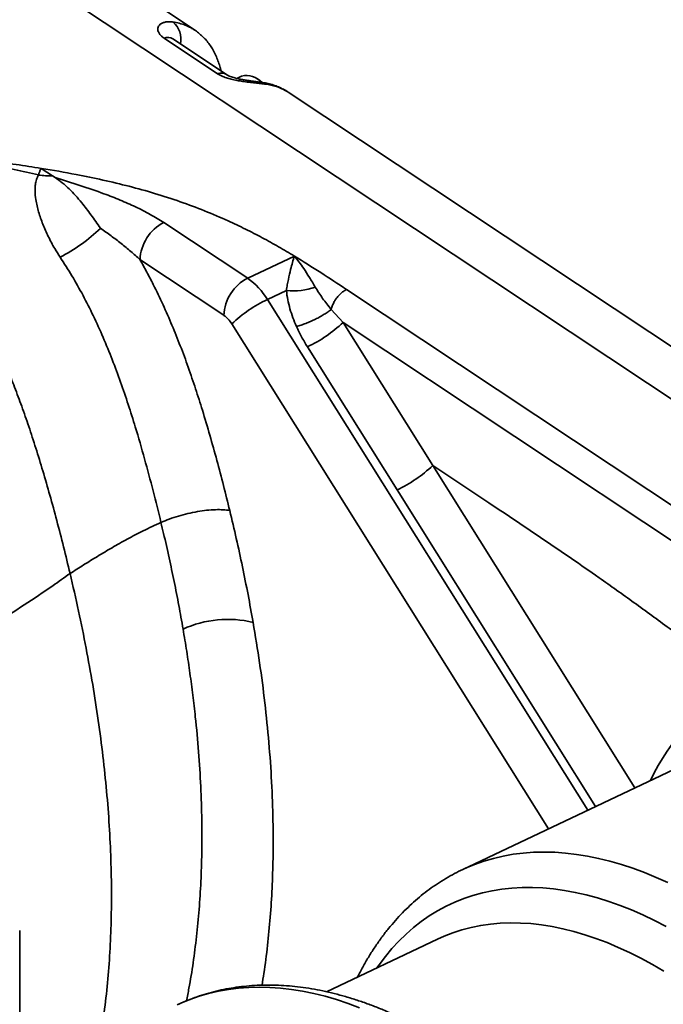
# Model space of a CAD drawing. Header units: millimetres. Extents: x 6316 to 18291, y -19059 to -9021.
# Tile 129 of 146: x 18152 to 18161, y -18619 to -18606. Entities that reach past the tile are written whole.
import ezdxf

# ---------------------------------------------------------------- set-up
doc = ezdxf.new("R2010")
doc.units = ezdxf.units.MM
doc.header["$LTSCALE"] = 10
doc.layers.add('1轮廓实线层', color=7, linetype='Continuous', lineweight=18)

msp = doc.modelspace()

# ---------------------------------------------------------------- linework, layer by layer
at = {"layer": '1轮廓实线层', "color": 7, "linetype": 'Continuous', "lineweight": 35}
for p, q in [((18122.741, -18585.738), (18167.995, -18615.769)), ((18135.691, -18594.332), (18167.995, -18615.769)), ((18154.428, -18606.433), (18153.685, -18605.94)), ((18154.552, -18606.445), (18153.809, -18605.952)), ((18154.759, -18606.468), (18154.694, -18606.499)), ((18155.001, -18606.521), (18154.961, -18606.497)), ((18164.131, -18612.48), (18155.406, -18606.689)), ((18152.143, -18607.848), (18151.986, -18607.744)), ((18152.178, -18607.872), (18152.143, -18607.848)), ((18153.682, -18608.494), (18154.844, -18609.265)), ((18154.844, -18609.265), (18155.49, -18608.958)), ((18154.514, -18609.779), (18153.352, -18609.008)), ((18155.38, -18609.435), (18155.117, -18609.56)), ((18156.213, -18609.422), (18163.341, -18614.152)), ((18155.117, -18609.56), (18159.552, -18616.632)), ((18156.001, -18609.697), (18156.164, -18609.878)), ((18159.008, -18616.89), (18154.623, -18609.897)), ((18163.121, -18614.495), (18156.164, -18609.878)), ((18156.164, -18609.878), (18157.406, -18611.858)), ((18156.912, -18612.196), (18155.671, -18610.216)), ((18158.184, -18612.375), (18157.406, -18611.858)), ((18157.406, -18611.858), (18160.205, -18616.322)), ((18159.662, -18616.58), (18156.912, -18612.196)), ((18161.016, -18615.938), (18157.814, -18617.456)), ((18151.69, -18620.121), (18151.687, -18618.298)), ((18157.471, -18618.416), (18155.934, -18619.144))]:
    msp.add_line(p, q, dxfattribs=at)
at = {"layer": '1轮廓实线层', "color": 7, "linetype": 'Continuous', "lineweight": 35, "flags": 128}
for points in [[(18154.106, -18605.827), (18148.406, -18602.044), (18145.38, -18600.036)], [(18155.001, -18606.521), (18155.028, -18606.54), (18155.045, -18606.552)], [(18155.04, -18606.554), (18155.075, -18606.563), (18155.109, -18606.58)], [(18157.814, -18617.456), (18157.861, -18617.434), (18157.987, -18617.382), (18158.116, -18617.337), (18158.248, -18617.298), (18158.383, -18617.267), (18158.52, -18617.242), (18158.66, -18617.225), (18158.803, -18617.214), (18158.948, -18617.211), (18159.095, -18617.214), (18159.245, -18617.225), (18159.396, -18617.243), (18159.549, -18617.267), (18159.704, -18617.299), (18159.861, -18617.338), (18160.019, -18617.383), (18160.178, -18617.436), (18160.338, -18617.495), (18160.5, -18617.561), (18160.662, -18617.634)], [(18160.639, -18618.24), (18160.478, -18618.157), (18160.318, -18618.081), (18160.159, -18618.012), (18160.001, -18617.95), (18159.844, -18617.894), (18159.688, -18617.846), (18159.533, -18617.804), (18159.38, -18617.769), (18159.229, -18617.742), (18159.079, -18617.721), (18158.932, -18617.708), (18158.786, -18617.701), (18158.643, -18617.702), (18158.502, -18617.71), (18158.363, -18617.724), (18158.228, -18617.746), (18158.094, -18617.775), (18157.964, -18617.811), (18157.837, -18617.854), (18157.712, -18617.904), (18157.591, -18617.961), (18157.474, -18618.025), (18157.359, -18618.095), (18157.248, -18618.172), (18157.141, -18618.256), (18157.038, -18618.346), (18156.938, -18618.443), (18156.842, -18618.547), (18156.75, -18618.656), (18156.663, -18618.772), (18156.634, -18618.813)], [(18160.606, -18618.859), (18160.448, -18618.767), (18160.29, -18618.681), (18160.133, -18618.602), (18159.976, -18618.53), (18159.82, -18618.465), (18159.665, -18618.406), (18159.512, -18618.355), (18159.36, -18618.31), (18159.209, -18618.273), (18159.059, -18618.242), (18158.912, -18618.218), (18158.766, -18618.202), (18158.623, -18618.193), (18158.481, -18618.191), (18158.342, -18618.196), (18158.205, -18618.208), (18158.071, -18618.227), (18157.94, -18618.253), (18157.811, -18618.287), (18157.686, -18618.327), (18157.563, -18618.375), (18157.471, -18618.416)], [(18156.394, -18619.366), (18156.233, -18619.306), (18156.074, -18619.254), (18155.916, -18619.208), (18155.759, -18619.17), (18155.605, -18619.138), (18155.451, -18619.113), (18155.3, -18619.096), (18155.151, -18619.085), (18155.003, -18619.081), (18154.858, -18619.085), (18154.716, -18619.095), (18154.576, -18619.113), (18154.438, -18619.137), (18154.303, -18619.169), (18154.171, -18619.207), (18154.042, -18619.253), (18153.916, -18619.305), (18153.869, -18619.327)]]:
    msp.add_lwpolyline(points, dxfattribs=at)
at = {"layer": '1轮廓实线层', "color": 7, "linetype": 'Continuous', "lineweight": 35}
for centre, radius, start, end in [((18153.615, -18605.951), 0.304, 346.9888, 50.1427), ((18153.734, -18606.076), 0.145, 58.8595, 109.8643), ((18154.477, -18606.569), 0.145, 58.8228, 109.8662), ((18154.832, -18606.721), 0.263, 38.9232, 106.0775), ((18152.122, -18606.589), 1.26, 262.0584, 270.945), ((18151.039, -18606.703), 2.574, 297.9926, 313.3569), ((18153.962, -18609.036), 0.61, 117.3076, 177.3945), ((18155.123, -18609.807), 0.61, 117.3076, 177.3945), ((18154.279, -18610.061), 0.976, 30.8985, 54.6765), ((18155.472, -18608.472), 0.968, 264.5767, 288.5912), ((18155.869, -18611.19), 1.795, 114.7627, 133.9288), ((18154.288, -18610.098), 0.39, 30.8985, 54.6765), ((18154.884, -18608.534), 1.856, 295.0804, 313.6111), ((18156.126, -18610.515), 1.856, 295.0804, 313.6111), ((18154.569, -18615.495), 1.506, 76.5592, 114.3275), ((18163.309, -18617.594), 3.198, 121.2633, 154.5572)]:
    msp.add_arc(centre, radius, start, end, dxfattribs=at)
for points, knots in [([(18153.685, -18605.94), (18153.672, -18605.931), (18153.647, -18605.913), (18153.627, -18605.89), (18153.61, -18605.865), (18153.599, -18605.838), (18153.597, -18605.803), (18153.608, -18605.773), (18153.632, -18605.747), (18153.667, -18605.728), (18153.709, -18605.716), (18153.757, -18605.713), (18153.792, -18605.716), (18153.81, -18605.718)], [0, 0, 0, 0, 0.079366, 0.15875, 0.183798, 0.280025, 0.376347, 0.478668, 0.581082, 0.68827, 0.79552, 0.897745, 1, 1, 1, 1]), ([(18153.81, -18605.718), (18153.839, -18605.723), (18153.898, -18605.733), (18153.981, -18605.761), (18154.051, -18605.792), (18154.09, -18605.818), (18154.105, -18605.828)], [0, 0, 0, 0, 0.271809, 0.545387, 0.824575, 1, 1, 1, 1]), ([(18154.474, -18606.394), (18154.469, -18606.373), (18154.457, -18606.326), (18154.434, -18606.254), (18154.403, -18606.179), (18154.368, -18606.109), (18154.328, -18606.044), (18154.283, -18605.985), (18154.233, -18605.93), (18154.179, -18605.88), (18154.136, -18605.846), (18154.11, -18605.83), (18154.106, -18605.827)], [0, 0, 0, 0, 0.094861, 0.211232, 0.322093, 0.441051, 0.544, 0.653948, 0.759823, 0.86691, 0.974799, 1, 1, 1, 1]), ([(18153.81, -18605.952), (18153.808, -18605.951), (18153.803, -18605.948), (18153.8, -18605.946), (18153.801, -18605.946), (18153.801, -18605.946)], [0, 0, 0, 0, 0.357372, 0.894091, 1, 1, 1, 1]), ([(18155.109, -18606.58), (18155.087, -18606.578), (18155.043, -18606.572), (18154.966, -18606.563), (18154.882, -18606.554), (18154.797, -18606.544), (18154.713, -18606.531), (18154.636, -18606.515), (18154.564, -18606.496), (18154.506, -18606.475), (18154.461, -18606.454), (18154.439, -18606.44), (18154.428, -18606.433)], [0, 0, 0, 0, 0.121075, 0.244481, 0.362433, 0.48352, 0.584757, 0.689047, 0.780784, 0.875867, 0.937349, 1, 1, 1, 1]), ([(18155.04, -18606.554), (18155.038, -18606.554), (18155.023, -18606.552), (18154.99, -18606.547), (18154.944, -18606.542), (18154.896, -18606.535), (18154.847, -18606.528), (18154.798, -18606.52), (18154.751, -18606.512), (18154.708, -18606.503), (18154.668, -18606.493), (18154.633, -18606.482), (18154.603, -18606.471), (18154.58, -18606.461), (18154.563, -18606.452), (18154.554, -18606.447), (18154.552, -18606.445), (18154.552, -18606.445)], [0, 0, 0, 0, 0.01636, 0.116333, 0.21882, 0.310266, 0.404153, 0.491295, 0.570537, 0.644733, 0.715242, 0.781097, 0.841366, 0.896884, 0.948977, 0.996873, 1, 1, 1, 1]), ([(18155.406, -18606.69), (18155.405, -18606.689), (18155.383, -18606.673), (18155.338, -18606.649), (18155.272, -18606.616), (18155.201, -18606.589), (18155.126, -18606.569), (18155.073, -18606.558), (18155.043, -18606.555), (18155.04, -18606.554)], [0, 0, 0, 0, 0.0134488, 0.200177, 0.3908416, 0.5837023, 0.7789119, 0.9758063, 1, 1, 1, 1]), ([(18155.405, -18606.69), (18155.383, -18606.676), (18155.336, -18606.647), (18155.262, -18606.616), (18155.185, -18606.593), (18155.135, -18606.585), (18155.109, -18606.58)], [0, 0, 0, 0, 0.249261, 0.531051, 0.764965, 1, 1, 1, 1]), ([(18152.384, -18613.353), (18152.354, -18613.23), (18152.295, -18612.986), (18152.202, -18612.624), (18152.106, -18612.274), (18152.01, -18611.94), (18151.912, -18611.623), (18151.815, -18611.324), (18151.717, -18611.043), (18151.618, -18610.778), (18151.519, -18610.528), (18151.418, -18610.289), (18151.314, -18610.058), (18151.205, -18609.834), (18151.091, -18609.616), (18150.968, -18609.402), (18150.836, -18609.192), (18150.693, -18608.984), (18150.538, -18608.779), (18150.366, -18608.57), (18150.174, -18608.359), (18149.962, -18608.145), (18149.766, -18607.967), (18149.589, -18607.818), (18149.434, -18607.695), (18149.265, -18607.57), (18149.144, -18607.488), (18149.082, -18607.445)], [0, 0, 0, 0, 0.051082, 0.101314, 0.149677, 0.195569, 0.238776, 0.279416, 0.317841, 0.354111, 0.388677, 0.422248, 0.455517, 0.489066, 0.522931, 0.557622, 0.593613, 0.631268, 0.67065, 0.711434, 0.758923, 0.808552, 0.86071, 0.892919, 0.926533, 0.961989, 1, 1, 1, 1]), ([(18149.369, -18607.459), (18149.401, -18607.461), (18149.54, -18607.469), (18149.872, -18607.492), (18150.324, -18607.532), (18150.824, -18607.585), (18151.249, -18607.637), (18151.636, -18607.689), (18151.869, -18607.726), (18151.986, -18607.744)], [0, 0, 0, 0, 0.0368253, 0.1565732, 0.3755882, 0.5518149, 0.7280397, 0.8640224, 1, 1, 1, 1]), ([(18151.948, -18607.836), (18151.835, -18607.81), (18151.61, -18607.758), (18151.231, -18607.684), (18150.814, -18607.615), (18150.415, -18607.56), (18150.071, -18607.52), (18149.774, -18607.49), (18149.54, -18607.471), (18149.401, -18607.462), (18149.369, -18607.46)], [0, 0, 0, 0, 0.135266, 0.270538, 0.447001, 0.623468, 0.733238, 0.843005, 0.96307, 1, 1, 1, 1]), ([(18151.948, -18607.836), (18151.949, -18607.829), (18151.954, -18607.808), (18151.967, -18607.775), (18151.979, -18607.754), (18151.986, -18607.744), (18151.986, -18607.744)], [0, 0, 0, 0, 0.191594, 0.584411, 0.992447, 1, 1, 1, 1]), ([(18151.986, -18607.744), (18152.147, -18607.771), (18152.434, -18607.82), (18152.84, -18607.904), (18153.203, -18607.991), (18153.561, -18608.09), (18153.911, -18608.204), (18154.25, -18608.33), (18154.55, -18608.459), (18154.814, -18608.584), (18155.047, -18608.704), (18155.273, -18608.829), (18155.418, -18608.915), (18155.49, -18608.958)], [0, 0, 0, 0, 0.120862, 0.215401, 0.30999, 0.404492, 0.50195, 0.599513, 0.696987, 0.772534, 0.848086, 0.924041, 1, 1, 1, 1]), ([(18152.247, -18608.976), (18152.221, -18608.935), (18152.16, -18608.84), (18152.08, -18608.687), (18152.004, -18608.518), (18151.946, -18608.348), (18151.91, -18608.192), (18151.897, -18608.07), (18151.901, -18607.983), (18151.913, -18607.917), (18151.931, -18607.867), (18151.945, -18607.842), (18151.948, -18607.836)], [0, 0, 0, 0, 0.108216, 0.256947, 0.406427, 0.555895, 0.704609, 0.815346, 0.87251, 0.929585, 0.986076, 1, 1, 1, 1]), ([(18152.178, -18607.872), (18152.292, -18607.907), (18152.522, -18607.978), (18152.821, -18608.082), (18153.078, -18608.182), (18153.292, -18608.276), (18153.498, -18608.379), (18153.621, -18608.456), (18153.682, -18608.494)], [0, 0, 0, 0, 0.2088514, 0.4181086, 0.5623159, 0.7064898, 0.8532785, 1, 1, 1, 1]), ([(18152.806, -18608.574), (18152.805, -18608.573), (18152.783, -18608.541), (18152.74, -18608.479), (18152.675, -18608.389), (18152.611, -18608.303), (18152.539, -18608.212), (18152.46, -18608.119), (18152.371, -18608.027), (18152.278, -18607.943), (18152.211, -18607.895), (18152.178, -18607.872)], [0, 0, 0, 0, 0.0033809, 0.1092938, 0.2152219, 0.3231881, 0.4311618, 0.5717757, 0.7124011, 0.8562042, 1, 1, 1, 1]), ([(18153.352, -18609.008), (18153.311, -18608.97), (18153.227, -18608.893), (18153.092, -18608.783), (18152.952, -18608.677), (18152.855, -18608.608), (18152.806, -18608.574)], [0, 0, 0, 0, 0.2490837, 0.4982121, 0.7490972, 1, 1, 1, 1]), ([(18153.643, -18612.647), (18153.643, -18612.647), (18153.608, -18612.501), (18153.535, -18612.208), (18153.417, -18611.767), (18153.302, -18611.369), (18153.19, -18611.014), (18153.085, -18610.703), (18152.97, -18610.392), (18152.844, -18610.084), (18152.709, -18609.787), (18152.565, -18609.502), (18152.412, -18609.231), (18152.302, -18609.061), (18152.247, -18608.976)], [0, 0, 0, 0, 0.000002, 0.117628, 0.235276, 0.352869, 0.435475, 0.518351, 0.601171, 0.683758, 0.766121, 0.844034, 0.922097, 1, 1, 1, 1]), ([(18155.38, -18609.435), (18155.384, -18609.409), (18155.392, -18609.356), (18155.412, -18609.256), (18155.436, -18609.151), (18155.464, -18609.045), (18155.482, -18608.986), (18155.49, -18608.959), (18155.49, -18608.958)], [0, 0, 0, 0, 0.138397, 0.276837, 0.559446, 0.777391, 0.996959, 1, 1, 1, 1]), ([(18155.49, -18608.958), (18155.613, -18609.034), (18155.859, -18609.186), (18156.095, -18609.343), (18156.213, -18609.422)], [0, 0, 0, 0, 0.499816, 1, 1, 1, 1]), ([(18155.49, -18608.958), (18155.491, -18608.959), (18155.513, -18608.985), (18155.556, -18609.041), (18155.625, -18609.138), (18155.699, -18609.252), (18155.753, -18609.343), (18155.78, -18609.389)], [0, 0, 0, 0, 0.003686, 0.221598, 0.4401, 0.719159, 1, 1, 1, 1]), ([(18153.352, -18609.008), (18153.384, -18609.065), (18153.447, -18609.179), (18153.555, -18609.386), (18153.673, -18609.632), (18153.797, -18609.916), (18153.913, -18610.205), (18154.022, -18610.499), (18154.123, -18610.796), (18154.223, -18611.11), (18154.321, -18611.44), (18154.418, -18611.788), (18154.51, -18612.135), (18154.567, -18612.366), (18154.595, -18612.482)], [0, 0, 0, 0, 0.05187, 0.103849, 0.186014, 0.268276, 0.350477, 0.434885, 0.519346, 0.603783, 0.702688, 0.801599, 0.900799, 1, 1, 1, 1]), ([(18155.78, -18609.389), (18155.813, -18609.441), (18155.878, -18609.546), (18155.96, -18609.647), (18156.001, -18609.697)], [0, 0, 0, 0, 0.497892, 1, 1, 1, 1]), ([(18155.519, -18609.932), (18155.502, -18609.892), (18155.468, -18609.812), (18155.428, -18609.688), (18155.396, -18609.562), (18155.385, -18609.478), (18155.38, -18609.435)], [0, 0, 0, 0, 0.246524, 0.49301, 0.746572, 1, 1, 1, 1]), ([(18156.001, -18609.697), (18156.003, -18609.686), (18156.011, -18609.659), (18156.029, -18609.614), (18156.056, -18609.565), (18156.09, -18609.519), (18156.128, -18609.479), (18156.169, -18609.445), (18156.198, -18609.43), (18156.213, -18609.422)], [0, 0, 0, 0, 0.093249, 0.244374, 0.395499, 0.546624, 0.69775, 0.848875, 1, 1, 1, 1]), ([(18155.671, -18610.216), (18155.643, -18610.169), (18155.587, -18610.077), (18155.542, -18609.981), (18155.519, -18609.932)], [0, 0, 0, 0, 0.498375, 1, 1, 1, 1]), ([(18161.65, -18614.86), (18161.489, -18614.732), (18161.166, -18614.477), (18160.681, -18614.111), (18160.196, -18613.756), (18159.618, -18613.345), (18158.947, -18612.883), (18158.438, -18612.544), (18158.184, -18612.375)], [0, 0, 0, 0, 0.139975, 0.279965, 0.41997, 0.559983, 0.779988, 1, 1, 1, 1]), ([(18153.643, -18612.647), (18153.681, -18612.631), (18153.756, -18612.599), (18153.883, -18612.558), (18154.014, -18612.523), (18154.148, -18612.496), (18154.277, -18612.477), (18154.398, -18612.469), (18154.507, -18612.469), (18154.566, -18612.477), (18154.595, -18612.482)], [0, 0, 0, 0, 0.125001, 0.250001, 0.375001, 0.500001, 0.625001, 0.750001, 0.875001, 1, 1, 1, 1]), ([(18154.595, -18612.482), (18154.626, -18612.612), (18154.688, -18612.871), (18154.772, -18613.26), (18154.85, -18613.647), (18154.896, -18613.903), (18154.919, -18614.031)], [0, 0, 0, 0, 0.249637, 0.499273, 0.749637, 1, 1, 1, 1]), ([(18152.384, -18613.353), (18152.446, -18613.314), (18152.572, -18613.235), (18152.763, -18613.116), (18152.963, -18612.996), (18153.173, -18612.878), (18153.36, -18612.781), (18153.518, -18612.704), (18153.602, -18612.666), (18153.643, -18612.647)], [0, 0, 0, 0, 0.164575, 0.331506, 0.499679, 0.667121, 0.831446, 0.916653, 1, 1, 1, 1]), ([(18153.949, -18614.123), (18153.93, -18614.014), (18153.891, -18613.796), (18153.826, -18613.466), (18153.756, -18613.135), (18153.694, -18612.861), (18153.655, -18612.699), (18153.643, -18612.647)], [0, 0, 0, 0, 0.223839, 0.447679, 0.67206, 0.896442, 1, 1, 1, 1]), ([(18152.384, -18613.353), (18152.304, -18613.41), (18152.098, -18613.557), (18151.75, -18613.79), (18151.337, -18614.052), (18150.907, -18614.311), (18150.605, -18614.479), (18150.454, -18614.564)], [0, 0, 0, 0, 0.134952, 0.349069, 0.564583, 0.781546, 1, 1, 1, 1]), ([(18152.816, -18619.7), (18152.827, -18619.628), (18152.86, -18619.424), (18152.899, -18619.074), (18152.934, -18618.653), (18152.953, -18618.219), (18152.96, -18617.773), (18152.951, -18617.316), (18152.929, -18616.847), (18152.892, -18616.37), (18152.841, -18615.884), (18152.777, -18615.391), (18152.699, -18614.892), (18152.607, -18614.386), (18152.504, -18613.873), (18152.424, -18613.527), (18152.384, -18613.353)], [0, 0, 0, 0, 0.040221, 0.1132132, 0.1862711, 0.2595311, 0.3324344, 0.4062822, 0.4799529, 0.553647, 0.6275578, 0.7018686, 0.7754153, 0.8496813, 0.9246236, 1, 1, 1, 1]), ([(18154.919, -18614.031), (18154.95, -18614.218), (18155.012, -18614.593), (18155.084, -18615.147), (18155.14, -18615.697), (18155.178, -18616.241), (18155.197, -18616.777), (18155.198, -18617.266), (18155.183, -18617.711), (18155.158, -18618.113), (18155.12, -18618.506), (18155.081, -18618.82), (18155.051, -18618.999), (18155.042, -18619.053)], [0, 0, 0, 0, 0.103184, 0.206414, 0.309593, 0.414652, 0.519766, 0.624823, 0.709124, 0.793454, 0.877756, 0.963081, 1, 1, 1, 1]), ([(18153.996, -18619.272), (18154.007, -18619.213), (18154.043, -18619.041), (18154.09, -18618.744), (18154.137, -18618.381), (18154.173, -18618.006), (18154.197, -18617.62), (18154.211, -18617.208), (18154.211, -18616.77), (18154.196, -18616.303), (18154.166, -18615.825), (18154.127, -18615.402), (18154.085, -18615.038), (18154.045, -18614.736), (18154, -18614.431), (18153.966, -18614.226), (18153.949, -18614.123)], [0, 0, 0, 0, 0.039678, 0.116868, 0.194033, 0.272114, 0.350222, 0.428301, 0.516645, 0.604989, 0.693978, 0.782968, 0.837159, 0.89135, 0.945675, 1, 1, 1, 1]), ([(18157.813, -18617.458), (18157.798, -18617.464), (18157.742, -18617.49), (18157.648, -18617.541), (18157.529, -18617.611), (18157.414, -18617.687), (18157.302, -18617.769), (18157.194, -18617.857), (18157.089, -18617.951), (18156.987, -18618.051), (18156.889, -18618.156), (18156.795, -18618.267), (18156.704, -18618.384), (18156.617, -18618.507), (18156.534, -18618.635), (18156.456, -18618.769), (18156.399, -18618.87), (18156.371, -18618.929), (18156.366, -18618.94)], [0, 0, 0, 0, 0.023239, 0.090752, 0.15827, 0.225847, 0.293536, 0.361388, 0.429447, 0.497752, 0.566333, 0.635214, 0.704407, 0.77392, 0.843749, 0.913884, 0.984308, 1, 1, 1, 1]), ([(18159.239, -18621.179), (18159.212, -18621.152), (18159.134, -18621.073), (18159.004, -18620.948), (18158.848, -18620.803), (18158.691, -18620.663), (18158.534, -18620.528), (18158.375, -18620.399), (18158.215, -18620.275), (18158.055, -18620.156), (18157.894, -18620.043), (18157.733, -18619.935), (18157.571, -18619.833), (18157.409, -18619.737), (18157.247, -18619.647), (18157.085, -18619.562), (18156.923, -18619.484), (18156.762, -18619.412), (18156.6, -18619.347), (18156.44, -18619.288), (18156.28, -18619.235), (18156.121, -18619.189), (18155.963, -18619.149), (18155.806, -18619.116), (18155.651, -18619.09), (18155.497, -18619.071), (18155.345, -18619.058), (18155.195, -18619.051), (18155.046, -18619.052), (18154.9, -18619.059), (18154.757, -18619.073), (18154.615, -18619.093), (18154.477, -18619.119), (18154.341, -18619.152), (18154.207, -18619.192), (18154.077, -18619.237), (18153.964, -18619.283), (18153.895, -18619.315), (18153.868, -18619.328)], [0, 0, 0, 0, 0.015185, 0.043989, 0.072808, 0.101642, 0.130492, 0.159358, 0.188239, 0.217134, 0.246043, 0.274962, 0.30389, 0.332824, 0.361759, 0.390689, 0.419609, 0.44851, 0.477385, 0.506224, 0.535017, 0.563752, 0.592418, 0.621003, 0.649493, 0.677879, 0.70615, 0.734297, 0.762315, 0.790201, 0.817955, 0.845582, 0.87309, 0.900489, 0.927793, 0.955021, 0.982192, 1, 1, 1, 1])]:
    msp.add_open_spline(points, degree=3, knots=knots, dxfattribs=at)
msp.add_open_spline([(18156.001, -18609.697), (18155.987, -18609.708), (18155.958, -18609.731), (18155.905, -18609.765), (18155.846, -18609.8), (18155.782, -18609.833), (18155.716, -18609.863), (18155.649, -18609.891), (18155.582, -18609.915), (18155.54, -18609.926), (18155.519, -18609.932)], degree=3, dxfattribs=at)

doc.saveas('drawing.dxf')
